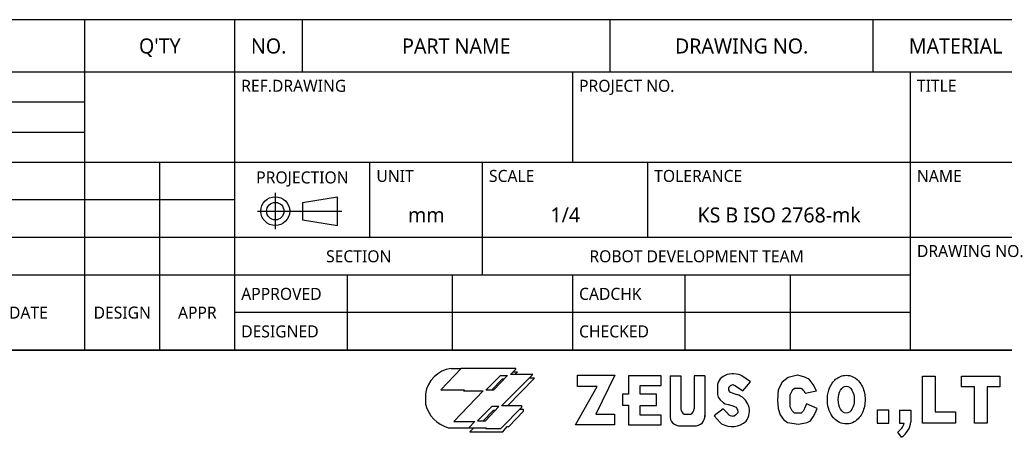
# Model space of a CAD drawing. Header units: millimetres. Extents: x 20 to 4180, y 42 to 2950.
# Tile 39 of 128: x 3082 to 3737, y 42 to 320. Entities that reach past the tile are written whole.
import ezdxf

# ---------------------------------------------------------------- set-up
doc = ezdxf.new("R2010")
doc.units = ezdxf.units.MM
doc.header["$LTSCALE"] = 231.275
doc.layers.get('0').update_dxf_attribs({"linetype": 'CONTINUOUS'})
doc.styles.add('TEXTSTYLE_3', font='malgun.ttf')

# ---------------------------------------------------------------- blocks, each defined once
blk = doc.blocks.new('TABLE_BL1', base_point=(2937.5, 209.99))
at = {"color": 134}
for p, q in [((3225, 319.99), (2650, 319.99)), ((2650, 99.99), (2650, 319.99)), ((2925, 224.99), (2925, 319.99)), ((3125, 99.99), (3125, 319.99)), ((3225, 99.99), (3225, 319.99)), ((3225, 284.99), (2650, 284.99)), ((3125, 264.99), (2650, 264.99)), ((3125, 244.99), (2650, 244.99)), ((3225, 224.99), (2650, 224.99)), ((2700, 99.99), (2700, 224.99)), ((2750, 99.99), (2750, 224.99)), ((2975, 99.99), (2975, 224.99)), ((3050, 99.99), (3050, 224.99)), ((3175, 99.99), (3175, 224.99)), ((3225, 199.99), (2650, 199.99)), ((3225, 174.99), (2650, 174.99)), ((3225, 149.99), (2650, 149.99)), ((3225, 99.99), (2650, 99.99))]:
    blk.add_line(p, q, dxfattribs=at)
at = {"color": 134, "attachment_point": 2, "line_spacing_factor": 0.9, "style": 'TEXTSTYLE_3'}
for s, insert, char_height, width in [('SURFACE TEXTURE', (2787.5, 307.49), 10, 118.4815), ("Q'TY", (3175, 307.49), 10, 29.1852), ('HEAT TREATMENT', (2787.5, 279.99), 10, 116.2963), ('SURFACE TREATMENT', (2787.5, 259.99), 10, 140.3333), ('MATERIAL', (2787.5, 239.99), 10, 64.5185), ('NO.OF\\PREV.', (2725, 134.99), 8, 33.6593), ('SYM.', (2675, 128.99), 8, 24.9185), ('DESCRIPTION ', (2862.5, 128.99), 8, 72.8593), ('EC.NO.', (3012.5, 128.99), 8, 34.7556), ('DATE', (3087.5, 128.99), 8, 26.963), ('DESIGN', (3150, 128.99), 8, 39.0519), ('APPR', (3200, 128.99), 8, 26.7852)]:
    blk.add_mtext(s, dxfattribs=dict(at, insert=insert, char_height=char_height, width=width))
blk = doc.blocks.new('TABLE_BL2', base_point=(3662.49, 209.99))
at = {"color": 134}
for p, q in [((4099.99, 319.99), (3224.99, 319.99)), ((3224.99, 99.99), (3224.99, 319.99)), ((3269.99, 284.99), (3269.99, 319.99)), ((3474.99, 284.99), (3474.99, 319.99)), ((3649.99, 284.99), (3649.99, 319.99)), ((4099.99, 284.99), (3224.99, 284.99)), ((3449.99, 224.99), (3449.99, 284.99)), ((3674.99, 99.99), (3674.99, 284.99)), ((4099.99, 224.99), (3224.99, 224.99)), ((3314.99, 174.99), (3314.99, 224.99)), ((3389.99, 149.99), (3389.99, 224.99)), ((3499.99, 174.99), (3499.99, 224.99)), ((4099.99, 174.99), (3224.99, 174.99)), ((3674.99, 149.99), (3224.99, 149.99)), ((3299.99, 99.99), (3299.99, 149.99)), ((3369.99, 99.99), (3369.99, 149.99)), ((3449.99, 99.99), (3449.99, 149.99)), ((3524.99, 99.99), (3524.99, 149.99)), ((3594.99, 99.99), (3594.99, 149.99)), ((3674.99, 124.99), (3224.99, 124.99)), ((4099.99, 99.99), (3224.99, 99.99))]:
    blk.add_line(p, q, dxfattribs=at)
at = {"color": 134, "line_spacing_factor": 0.9, "style": 'TEXTSTYLE_3'}
for s, insert, char_height, width, attachment_point in [('NO.', (3247.49, 307.49), 10, 24.4074, 2), ('PART NAME', (3372.49, 307.49), 10, 77.5556, 2), ('DRAWING NO.', (3562.49, 307.49), 10, 94.2593, 2), ('MATERIAL', (3704.99, 307.49), 10, 64.5185, 2), ('REF.DRAWING', (3229.24, 279.99), 8, 72.4741, 1), ('PROJECT NO.', (3454.24, 279.99), 8, 67.8815, 1), ('TITLE', (3679.24, 279.99), 8, 25.9259, 1), ('PROJECTION', (3269.99, 218.99), 8, 64.5333, 2), ('UNIT', (3319.24, 219.99), 8, 25.2148, 1), ('SCALE', (3394.24, 219.99), 8, 31.4963, 1), ('TOLERANCE', (3504.24, 219.99), 8, 61.0074, 1), ('NAME', (3679.24, 219.99), 8, 31.763, 1), ('mm', (3352.49, 194.99), 10, 24.4444, 2), ('1/4', (3444.99, 194.99), 10, 20.8148, 2), ('KS B ISO 2768-mk', (3587.49, 194.99), 10, 116.1852, 2), ('SECTION', (3307.49, 166.49), 8, 44.8593, 2), ('ROBOT DEVELOPMENT TEAM', (3532.49, 166.49), 8, 155.3275, 2), ('DRAWING NO.', (3679.24, 169.99), 8, 75.4074, 1), ('APPROVED', (3229.24, 141.49), 8, 56.1481, 1), ('CADCHK', (3454.24, 141.49), 8, 44, 1), ('DESIGNED', (3229.24, 116.49), 8, 52.7704, 1), ('CHECKED', (3454.24, 116.49), 8, 48.1778, 1)]:
    blk.add_mtext(s, dxfattribs=dict(at, insert=insert, char_height=char_height, width=width, attachment_point=attachment_point))
blk = doc.blocks.new('A_BL3', base_point=(3268.06, 192.6))
at = {"color": 134}
for p, q in [((3251.9, 204.63), (3251.9, 180.58)), ((3270.03, 198.36), (3293.32, 202.15)), ((3270.03, 198.36), (3270.03, 186.75)), ((3293.32, 182.95), (3293.32, 202.15)), ((3239.98, 192.55), (3296.14, 192.55)), ((3270.03, 186.75), (3293.32, 182.95))]:
    blk.add_line(p, q, dxfattribs=at)
for radius in [9.6, 5.81]:
    blk.add_circle((3251.9, 192.55), radius, dxfattribs=at)

msp = doc.modelspace()

# ---------------------------------------------------------------- linework, layer by layer
at = {"color": 7}
msp.add_line((50, 100), (4100, 100), dxfattribs=at)
at = {"color": 134}
for p, q in [((3375.728, 87.818), (3362.167, 73.637)), ((3368.948, 87.818), (3375.644, 87.729)), ((3412.13, 87.818), (3375.728, 87.818)), ((3408.562, 83.715), (3412.13, 87.372)), ((3410.477, 85.677), (3413.29, 85.677)), ((3413.29, 85.677), (3411.419, 83.715)), ((3412.13, 87.372), (3412.13, 87.818)), ((3392.145, 73.459), (3401.958, 83.18)), ((3403.03, 80.594), (3395.965, 73.459)), ((3406.599, 83.18), (3397.141, 73.459)), ((3401.958, 83.18), (3406.599, 83.18)), ((3402.584, 62.935), (3423.461, 83.715)), ((3404.083, 80.594), (3403.03, 80.594)), ((3406.624, 62.935), (3424.621, 81.396)), ((3423.461, 83.715), (3408.562, 83.715)), ((3424.621, 81.396), (3421.132, 81.396)), ((3453.156, 83.266), (3477.98, 83.266)), ((3453.156, 75.806), (3453.156, 83.266)), ((3477.98, 83.266), (3465.486, 57.48)), ((3508.807, 82.942), (3487.228, 82.942)), ((3487.228, 82.942), (3487.228, 70.616)), ((3508.807, 76.455), (3508.807, 82.942)), ((3514.81, 82.942), (3521.949, 82.942)), ((3514.81, 82.942), (3514.81, 55.643)), ((3521.949, 82.942), (3521.949, 60.886)), ((3538.011, 82.942), (3530.872, 82.942)), ((3530.872, 82.942), (3530.872, 60.886)), ((3538.011, 82.942), (3538.011, 55.643)), ((3546.819, 78.72), (3546.349, 77.101)), ((3548.281, 80.861), (3546.819, 78.72)), ((3550.214, 82.427), (3548.281, 80.861)), ((3552.773, 83.732), (3550.214, 82.427)), ((3555.96, 84.306), (3552.773, 83.732)), ((3557.161, 84.306), (3555.96, 84.306)), ((3560.558, 83.888), (3557.161, 84.306)), ((3561.344, 83.639), (3560.558, 83.888)), ((3562.541, 83.001), (3561.344, 83.639)), ((3568.467, 78.814), (3562.541, 83.001)), ((3563.399, 73.025), (3568.467, 78.814)), ((3593.554, 81.703), (3589.504, 78.639)), ((3599.793, 83.345), (3593.554, 81.703)), ((3603.952, 82.251), (3599.793, 83.345)), ((3607.454, 80.718), (3603.952, 82.251)), ((3610.19, 77.107), (3607.454, 80.718)), ((3682.923, 82.78), (3691.46, 82.78)), ((3682.923, 51.368), (3682.923, 82.78)), ((3691.46, 82.78), (3691.46, 59.029)), ((3708.972, 82.78), (3734.474, 82.78)), ((3708.972, 75.556), (3708.972, 82.78)), ((3734.474, 82.78), (3734.474, 75.556)), ((3362.167, 73.637), (3377.87, 73.637)), ((3390.361, 72.924), (3370.732, 52.59)), ((3377.87, 73.637), (3377.334, 72.924)), ((3377.334, 72.924), (3390.361, 72.924)), ((3397.141, 73.459), (3392.145, 73.459)), ((3451.858, 50.344), (3466.298, 75.806)), ((3466.298, 75.806), (3453.156, 75.806)), ((3495.016, 76.455), (3508.807, 76.455)), ((3495.016, 70.616), (3495.016, 76.455)), ((3546.349, 77.101), (3546.349, 70.418)), ((3554.328, 75.712), (3554.822, 76.206)), ((3558.473, 76.164), (3563.399, 73.025)), ((3586.768, 73.495), (3586.33, 66.818)), ((3589.504, 78.639), (3586.768, 73.495)), ((3596.181, 73.057), (3594.867, 70.43)), ((3597.604, 74.589), (3596.181, 73.057)), ((3602.091, 74.589), (3597.604, 74.589)), ((3604.784, 71.397), (3612.379, 72.947)), ((3612.379, 72.947), (3610.19, 77.107)), ((3717.509, 75.556), (3708.972, 75.556)), ((3717.509, 51.368), (3717.509, 75.556)), ((3734.474, 75.556), (3725.937, 75.556)), ((3725.937, 75.556), (3725.937, 51.368)), ((3351.996, 71.003), (3351.996, 64.006)), ((3487.228, 70.616), (3483.171, 70.616)), ((3483.171, 70.616), (3483.171, 63.318)), ((3505.886, 70.616), (3495.016, 70.616)), ((3505.886, 63.156), (3505.886, 70.616)), ((3546.349, 70.418), (3546.923, 68.695)), ((3546.923, 68.695), (3548.229, 66.973)), ((3548.229, 66.973), (3550.371, 64.989)), ((3556.795, 71.045), (3554.903, 72.048)), ((3559.398, 70.335), (3556.795, 71.045)), ((3586.33, 66.818), (3586.768, 61.127)), ((3594.867, 62.221), (3594.867, 70.43)), ((3396.16, 62.49), (3386.613, 52.947)), ((3396.963, 59.814), (3390.376, 52.947)), ((3391.877, 52.947), (3400.71, 62.49)), ((3400.71, 62.49), (3396.16, 62.49)), ((3398.234, 59.814), (3396.963, 59.814)), ((3402.227, 47.864), (3416.056, 62.133)), ((3416.056, 62.935), (3402.584, 62.935)), ((3407.491, 49.291), (3417.127, 59.368)), ((3417.127, 60.438), (3414.414, 60.438)), ((3416.056, 62.133), (3416.056, 62.935)), ((3417.127, 59.368), (3417.127, 60.438)), ((3483.171, 63.318), (3487.228, 63.318)), ((3487.228, 63.318), (3487.228, 50.344)), ((3495.016, 63.156), (3505.886, 63.156)), ((3495.016, 56.831), (3495.016, 63.156)), ((3550.206, 61), (3544.104, 56.287)), ((3553.435, 57.531), (3550.206, 61)), ((3550.371, 64.989), (3551.468, 64.31)), ((3551.468, 64.31), (3553.557, 63.735)), ((3553.557, 63.735), (3556.012, 63.213)), ((3556.012, 63.213), (3558.913, 61.97)), ((3558.913, 61.97), (3559.343, 61.276)), ((3559.343, 61.276), (3559.607, 60.899)), ((3560.014, 59.546), (3559.982, 58.306)), ((3586.768, 61.127), (3588.191, 56.968)), ((3596.181, 59.594), (3594.867, 62.221)), ((3597.604, 58.062), (3596.181, 59.594)), ((3603.405, 59.485), (3602.091, 58.062)), ((3604.28, 61.127), (3603.405, 59.485)), ((3605.703, 64.191), (3604.28, 61.127)), ((3612.817, 61.127), (3605.703, 64.191)), ((3611.504, 58.062), (3612.817, 61.127)), ((3660.486, 60.124), (3652.824, 60.124)), ((3652.824, 60.124), (3652.824, 51.368)), ((3660.486, 51.368), (3660.486, 60.124)), ((3667.709, 60.124), (3675.261, 60.124)), ((3667.709, 60.124), (3667.709, 51.368)), ((3675.261, 60.124), (3675.261, 52.284)), ((3691.46, 59.029), (3705.032, 59.029)), ((3705.032, 59.029), (3705.032, 51.368)), ((3370.732, 52.59), (3384.918, 52.59)), ((3384.918, 52.59), (3380.725, 48.399)), ((3386.613, 52.947), (3391.877, 52.947)), ((3465.486, 57.48), (3477.817, 57.48)), ((3477.817, 57.48), (3477.817, 50.344)), ((3508.807, 56.831), (3495.016, 56.831)), ((3508.807, 50.344), (3508.807, 56.831)), ((3524.22, 57.48), (3528.601, 57.48)), ((3544.104, 56.287), (3548.245, 51.837)), ((3557.527, 56.061), (3556.571, 56.096)), ((3558.676, 56.844), (3557.527, 56.061)), ((3559.982, 58.306), (3558.676, 56.844)), ((3588.191, 56.968), (3590.38, 53.903)), ((3590.38, 53.903), (3593.116, 51.823)), ((3602.091, 58.062), (3597.604, 58.062)), ((3606.031, 51.823), (3608.33, 52.918)), ((3608.33, 52.918), (3610.19, 55.545)), ((3610.19, 55.545), (3611.504, 58.062)), ((3367.074, 48.399), (3392.68, 48.399)), ((3384.117, 48.399), (3381.528, 45.634)), ((3392.68, 48.399), (3392.234, 47.864)), ((3392.234, 47.864), (3402.227, 47.864)), ((3403.387, 45.634), (3406.42, 49.291)), ((3406.42, 49.291), (3407.491, 49.291)), ((3477.817, 50.344), (3451.858, 50.344)), ((3487.228, 50.344), (3508.807, 50.344)), ((3521.747, 49.695), (3531.075, 49.695)), ((3548.245, 51.837), (3549.195, 51.061)), ((3593.116, 51.823), (3600.34, 50.838)), ((3600.34, 50.838), (3606.031, 51.823)), ((3652.824, 51.368), (3660.486, 51.368)), ((3667.709, 51.368), (3670.707, 51.368)), ((3705.032, 51.368), (3682.923, 51.368)), ((3725.937, 51.368), (3717.509, 51.368)), ((3381.528, 45.634), (3403.387, 45.634)), ((3669.023, 41.995), (3666.519, 45.492))]:
    msp.add_line(p, q, dxfattribs=at)
for centre, radius, start, end in [((3371.609, 68.182), 19.815, 97.71868, 171.814666), ((3555.909, 74.117), 2.246, 134.740622, 219.190898), ((3556.985, 75.137), 3.725, 220.88185, 236.018232), ((3556.423, 74.589), 2.275, 72.296063, 134.730319), ((3555.555, 71.324), 5.652, 56.06187, 76.242536), ((3599.428, 69.611), 5.645, 18.439881, 61.855175), ((3556.33, 59.417), 11.342, 323.586347, 75.197133), ((3372.966, 69.178), 21.599, 193.856036, 254.169499), ((3526.492, 61.455), 4.579, 187.145694, 240.25657), ((3526.329, 61.455), 4.579, 299.74343, 352.854306), ((3557.729, 59.596), 2.286, 358.248393, 34.759858), ((3521.199, 56.075), 6.403, 176.134655, 274.908285), ((3531.623, 56.075), 6.403, 265.091715, 3.865345), ((3556.229, 62.861), 13.737, 239.200053, 312.200856), ((3556.803, 60.747), 4.657, 222.208952, 267.146728), ((3660.624, 54.124), 10.453, 304.332061, 344.709853), ((3660.624, 54.124), 14.753, 304.701981, 352.8342)]:
    msp.add_arc(centre, radius, start, end, dxfattribs=at)
msp.add_ellipse((3632.169, 67.059), major_axis=(0, 9.015), ratio=0.59491, dxfattribs=at)
msp.add_open_spline([(3632.169, 83.274), (3630.812, 83.274), (3629.462, 82.997), (3627.059, 82.037), (3626.004, 81.367), (3624.21, 79.849), (3623.465, 79.002), (3621.41, 76.095), (3620.557, 73.865), (3619.585, 69.269), (3619.482, 66.892), (3619.987, 62.442), (3620.525, 60.362), (3622.22, 56.76), (3623.263, 55.186), (3625.834, 52.832), (3627.186, 51.955), (3630.351, 50.871), (3632.158, 50.703), (3635.551, 51.26), (3637.102, 51.956), (3639.634, 53.732), (3640.64, 54.801), (3642.261, 57.066), (3642.883, 58.269), (3644.441, 62.272), (3644.851, 65.234), (3644.558, 71.105), (3643.869, 74.009), (3641.647, 78.046), (3640.657, 79.376), (3638.004, 81.669), (3636.299, 82.629), (3633.634, 83.195), (3632.902, 83.274), (3632.169, 83.274)], degree=3, knots=[0, 0, 0, 0, 0.2331631, 0.2331631, 0.4663262, 0.4663262, 0.6994892, 0.6994892, 1.2293572, 1.2293572, 1.7592252, 1.7592252, 2.2398627, 2.2398627, 2.642737, 2.642737, 2.9407701, 2.9407701, 3.2388031, 3.2388031, 3.5368362, 3.5368362, 3.8348693, 3.8348693, 4.1329023, 4.1329023, 4.7959377, 4.7959377, 5.4589731, 5.4589731, 5.8081578, 5.8081578, 6.1573426, 6.1573426, 6.2831853, 6.2831853, 6.2831853, 6.2831853], dxfattribs=at)

# ---------------------------------------------------------------- block references
for name, p in [('TABLE_BL1', (2937.498, 209.993)), ('TABLE_BL2', (3662.495, 209.99)), ('A_BL3', (3268.059, 192.605))]:
    msp.add_blockref(name, p)

doc.saveas('drawing.dxf')
